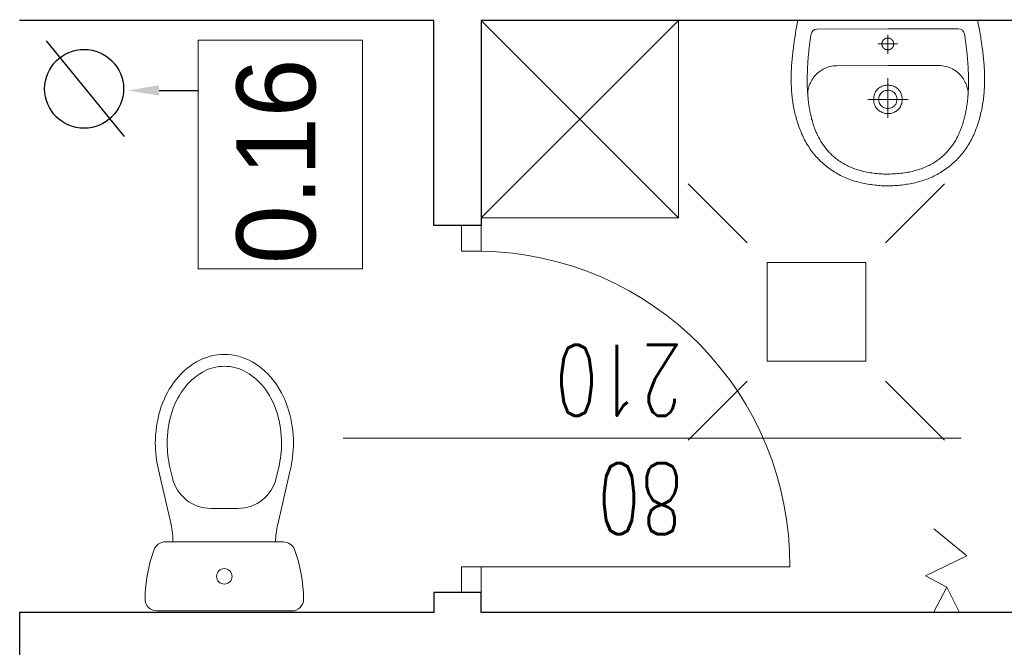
# Model space of a CAD drawing. Header units: millimetres. Extents: x -2948 to 78628, y 64669 to 215420.
# Tile 99 of 256: x 56143 to 56393, y 93497 to 93656. Entities that reach past the tile are written whole.
import ezdxf
from ezdxf.enums import TextEntityAlignment as Align

# ---------------------------------------------------------------- set-up
doc = ezdxf.new("R2010")
doc.units = ezdxf.units.MM
for name, color, linetype, lineweight in [('meble inst', 240, 'Continuous', 5), ('NOWE SCIANY', 3, 'Continuous', 13), ('OPIS', 2, 'Continuous', 13), ('P_POMOC', 1, 'Continuous', 5), ('pomiwszczenia', 95, 'Continuous', 20), ('POMOC', 1, 'Continuous', 13), ('SCIANY', 7, 'Continuous', 30), ('WYMIAR', 5, 'Continuous', 13), ('WYPOSAZENIE_SANITARNE', 122, 'Continuous', 5), ('ŚCIANY', 7, 'Continuous', 30)]:
    doc.layers.add(name, color=color, linetype=linetype, lineweight=lineweight)
doc.styles.add('CP_ATTR', font='ROMANS.SHX')
doc.styles.add('style2', font='romans.shx', dxfattribs={"width": 0.7})
doc.dimstyles.new('100', dxfattribs={"dimscale": 80, "dimtxt": 0.2, "dimasz": 0.2, "dimexe": 1.25, "dimexo": 0.625, "dimgap": 0.05, "dimtad": 1, "dimdec": 0, "dimdsep": 46, "dimlunit": 6, "dimtxsty": 'style2', "dimblk1": 'TICK', "dimblk2": 'TICK', "dimsah": 1, "dimcen": 0.2, "dimse1": 1, "dimse2": 1, "dimclrd": 256, "dimclrt": 2, "dimadec": 0, "dimazin": 0, "dimtfac": 1, "dimtdec": 0, "dimtix": 1, "dimtmove": 1, "dimatfit": 0, "dimldrblk": 'DOTSMALL', "dimfxl": 1, "dimtolj": 1, "dimtzin": 0, "dimarcsym": 0})

# ---------------------------------------------------------------- blocks, each defined once
blk = doc.blocks.new('A$C48A16FC9')
at = {"layer": 'WYPOSAZENIE_SANITARNE'}
for p, q in [((-13.67, 35.98), (20.52, 35.98)), ((18.4, 18.48), (-11.55, 18.48)), ((-13.28, 0.27), (-10.09, 14.1)), ((20.13, 0.27), (16.94, 14.1)), ((0, 10), (6.85, 10)), ((-10.36, -0.41), (-9.74, 2.25)), ((17.21, -0.41), (16.6, 2.25))]:
    blk.add_line(p, q, dxfattribs=at)
for points in [[(-14.07, -6.52, 0.072039), (-12.86, -14.86, 0.083339), (-9.48, -21.8, 0.106661), (-3.63, -27.12, 0.132138), (3.43, -29.02, 0.132138), (10.48, -27.12, 0.106661), (16.33, -21.8, 0.083339), (19.72, -14.86, 0.072039), (20.93, -6.52, 0.05824), (20.13, 0.27, 0.083339)], [(-13.28, 0.27, 0.05824), (-14.07, -6.52, 0.072039)], [(-10.36, -0.43, 0.05824), (-11.07, -6.52, 0.05824)], [(-11.07, -6.52, 0.072039), (-9.99, -14.01, 0.083339), (-7.04, -20.05, 0.106661), (-2.12, -24.52, 0.132138), (3.43, -26.02, 0.132138), (8.98, -24.52, 0.106661), (13.89, -20.05, 0.083339), (16.84, -14.01, 0.072039), (17.93, -6.52, 0.05824), (17.21, -0.43, 0.05824)]]:
    blk.add_lwpolyline(points, format="xyb", dxfattribs=at)
blk.add_circle((3.43, 27.23), 1.96, dxfattribs=at)
for centre, radius, start, end in [((-13.67, 32.98), 3, 90, 180.5376), ((20.52, 32.98), 3, 359.4624, 90), ((20.33, 33.3), 37, 180.5376, 200.3417), ((-13.48, 33.3), 37, 339.6583, 359.4624), ((-11.55, 21.48), 3, 200.3417, 270), ((18.4, 21.48), 3, 270, 339.6583), ((-29.57, 18.6), 20, 346.9953, 359.6717), ((36.43, 18.6), 20, 180.3283, 193.0047), ((0, 0), 10, 90, 166.9953), ((6.85, 0), 10, 13.0047, 90)]:
    blk.add_arc(centre, radius, start, end, dxfattribs=at)
blk = doc.blocks.new('A$C17BC5D8D')
at = {"layer": 'WYPOSAZENIE_SANITARNE'}
blk.add_line((3.81, -7.43), (3.81, -7.43), dxfattribs=at)
for points in [[(-2.19, 13.82), (-2.19, -8.88), (-2.19, -31.68), (-1.76, -31.78), (-1.34, -31.87), (-0.91, -31.96), (-0.47, -32.04), (-0.04, -32.12), (0.4, -32.2), (0.84, -32.27), (1.28, -32.35), (1.73, -32.42), (2.17, -32.48), (2.61, -32.55), (3.06, -32.61), (3.5, -32.67), (3.94, -32.73), (4.39, -32.79), (4.83, -32.85), (5.26, -32.91), (5.7, -32.97), (6.13, -33.02), (6.56, -33.08), (6.98, -33.13), (7.4, -33.17), (7.82, -33.21), (8.24, -33.25), (8.67, -33.28), (9.09, -33.31), (9.51, -33.34), (9.93, -33.37), (10.36, -33.39), (10.78, -33.4), (11.2, -33.42), (11.63, -33.43), (12.05, -33.44), (12.47, -33.44), (12.9, -33.44), (13.32, -33.43), (13.74, -33.43), (14.17, -33.41), (14.59, -33.4), (15.01, -33.38), (15.43, -33.35), (15.86, -33.32), (16.28, -33.29), (16.7, -33.25), (17.12, -33.21), (17.54, -33.16), (17.96, -33.11), (18.37, -33.05), (18.79, -32.99), (19.21, -32.92), (19.62, -32.85), (20.04, -32.77), (20.45, -32.69), (20.87, -32.61), (21.28, -32.51), (21.69, -32.42), (22.1, -32.31), (22.51, -32.21), (22.91, -32.09), (23.32, -31.97), (23.72, -31.85), (24.13, -31.72), (24.53, -31.58), (24.93, -31.44), (25.33, -31.29), (25.72, -31.14), (26.12, -30.98), (26.51, -30.81), (26.9, -30.64), (26.9, -30.64), (27.31, -30.45), (27.7, -30.26), (28.1, -30.06), (28.48, -29.85), (28.86, -29.64), (29.24, -29.42), (29.61, -29.19), (29.97, -28.95), (30.33, -28.71), (30.68, -28.47), (31.02, -28.21), (31.36, -27.95), (31.7, -27.68), (32.03, -27.41), (32.35, -27.13), (32.66, -26.84), (32.97, -26.55), (33.28, -26.24), (33.58, -25.94), (33.87, -25.62), (34.16, -25.3), (34.44, -24.97), (34.72, -24.63), (34.99, -24.29), (35.26, -23.93), (35.52, -23.58), (35.77, -23.21), (36.02, -22.84), (36.27, -22.46), (36.49, -22.1), (36.71, -21.74), (36.92, -21.37), (37.12, -21), (37.31, -20.62), (37.5, -20.23), (37.67, -19.84), (37.84, -19.45), (38, -19.05), (38.15, -18.65), (38.29, -18.25), (38.43, -17.84), (38.56, -17.43), (38.68, -17.01), (38.79, -16.59), (38.9, -16.17), (39, -15.75), (39.1, -15.33), (39.18, -14.9), (39.27, -14.48), (39.34, -14.05), (39.41, -13.62), (39.47, -13.19), (39.53, -12.76), (39.58, -12.33), (39.63, -11.9), (39.67, -11.47), (39.71, -11.05), (39.74, -10.62), (39.77, -10.19), (39.79, -9.77), (39.8, -9.35), (39.82, -8.93), (39.82, -8.93), (39.8, -8.51), (39.79, -8.08), (39.77, -7.66), (39.74, -7.23), (39.71, -6.81), (39.67, -6.38), (39.63, -5.95), (39.58, -5.52), (39.53, -5.09), (39.47, -4.66), (39.41, -4.23), (39.34, -3.8), (39.27, -3.38), (39.18, -2.95), (39.1, -2.52), (39, -2.1), (38.9, -1.68), (38.79, -1.26), (38.68, -0.84), (38.56, -0.43), (38.43, -0.01), (38.29, 0.39), (38.15, 0.8), (38, 1.2), (37.84, 1.6), (37.67, 1.99), (37.5, 2.38), (37.31, 2.77), (37.12, 3.14), (36.92, 3.52), (36.71, 3.89), (36.49, 4.25), (36.27, 4.61), (36.27, 4.61), (36.02, 4.99), (35.77, 5.36), (35.52, 5.72), (35.26, 6.08), (34.99, 6.43), (34.72, 6.78), (34.44, 7.11), (34.16, 7.44), (33.87, 7.77), (33.58, 8.08), (33.28, 8.39), (32.97, 8.69), (32.66, 8.99), (32.35, 9.28), (32.03, 9.56), (31.7, 9.83), (31.36, 10.1), (31.02, 10.36), (30.68, 10.61), (30.33, 10.86), (29.97, 11.1), (29.61, 11.34), (29.24, 11.56), (28.86, 11.78), (28.48, 12), (28.1, 12.2), (27.7, 12.4), (27.31, 12.6), (26.9, 12.78), (26.9, 12.78), (26.51, 12.96), (26.12, 13.12), (25.72, 13.28), (25.33, 13.44), (24.93, 13.59), (24.53, 13.73), (24.13, 13.86), (23.72, 14), (23.32, 14.12), (22.91, 14.24), (22.51, 14.35), (22.1, 14.46), (21.69, 14.56), (21.28, 14.66), (20.87, 14.75), (20.45, 14.84), (20.04, 14.92), (19.62, 15), (19.21, 15.07), (18.79, 15.14), (18.37, 15.2), (17.96, 15.25), (17.54, 15.31), (17.12, 15.35), (16.7, 15.4), (16.28, 15.43), (15.86, 15.47), (15.43, 15.5), (15.01, 15.52), (14.59, 15.54), (14.17, 15.56), (13.74, 15.57), (13.32, 15.58), (12.9, 15.59), (12.47, 15.59), (12.05, 15.58), (11.63, 15.58), (11.2, 15.57), (10.78, 15.55), (10.36, 15.53), (9.93, 15.51), (9.51, 15.49), (9.09, 15.46), (8.67, 15.43), (8.24, 15.4), (7.82, 15.36), (7.4, 15.32), (6.98, 15.27), (6.56, 15.23), (6.56, 15.23), (6.13, 15.17), (5.7, 15.11), (5.26, 15.06), (4.83, 15), (4.39, 14.94), (3.94, 14.88), (3.5, 14.82), (3.06, 14.76), (2.61, 14.69), (2.17, 14.63), (1.73, 14.56), (1.28, 14.49), (0.84, 14.42), (0.4, 14.34), (-0.04, 14.27), (-0.47, 14.18), (-0.91, 14.1), (-1.34, 14.01), (-1.76, 13.92)], [(36.8, -8.93), (36.8, -8.44), (36.78, -7.96), (36.76, -7.49), (36.73, -7.02), (36.7, -6.57), (36.66, -6.12), (36.61, -5.67), (36.56, -5.24), (36.5, -4.81), (36.44, -4.38), (36.37, -3.97), (36.29, -3.56), (36.21, -3.16), (36.12, -2.76), (36.02, -2.38), (35.92, -1.99), (35.81, -1.62), (35.7, -1.25), (35.59, -0.89), (35.46, -0.53), (35.33, -0.19), (35.2, 0.16), (35.06, 0.49), (34.92, 0.82), (34.77, 1.15), (34.61, 1.47), (34.45, 1.78), (34.29, 2.08), (34.12, 2.38), (33.95, 2.68), (33.77, 2.96), (33.58, 3.25), (33.4, 3.52), (33.2, 3.79), (33.01, 4.06), (32.8, 4.32), (32.6, 4.57), (32.39, 4.82), (32.17, 5.06), (31.95, 5.3), (31.73, 5.53), (31.5, 5.75), (31.27, 5.98), (31.04, 6.19), (30.8, 6.4), (30.56, 6.61), (30.31, 6.81), (30.06, 7), (29.81, 7.19), (29.55, 7.38), (29.29, 7.56), (29.02, 7.74), (28.76, 7.91), (28.49, 8.07), (28.21, 8.24), (27.93, 8.39), (27.65, 8.54), (27.37, 8.69), (27.09, 8.84), (26.8, 8.98), (26.5, 9.11), (26.21, 9.24), (25.91, 9.37), (25.61, 9.49), (25.31, 9.61), (25.01, 9.72), (24.7, 9.83), (24.39, 9.94), (24.08, 10.04), (23.76, 10.14), (23.45, 10.23), (23.13, 10.32), (22.81, 10.41), (22.48, 10.49), (22.16, 10.57), (21.83, 10.64), (21.5, 10.72), (21.17, 10.78), (20.84, 10.85), (20.51, 10.91), (20.18, 10.97), (19.84, 11.02), (19.5, 11.08), (19.16, 11.12), (18.82, 11.17), (18.48, 11.21), (18.14, 11.25), (17.8, 11.29), (17.45, 11.32), (17.11, 11.35), (16.76, 11.38), (16.41, 11.4), (16.06, 11.43), (15.72, 11.45), (15.37, 11.46), (15.02, 11.48), (14.67, 11.49), (14.32, 11.5), (13.97, 11.51), (13.61, 11.51), (13.26, 11.51), (12.91, 11.51), (12.56, 11.51), (12.21, 11.51), (11.86, 11.5), (11.5, 11.49), (11.15, 11.48), (10.8, 11.47), (10.45, 11.45), (10.1, 11.44), (9.75, 11.42), (9.4, 11.4), (9.05, 11.38), (8.7, 11.36), (8.36, 11.33), (8.01, 11.31), (7.66, 11.28), (7.32, 11.25), (6.97, 11.22), (6.63, 11.19), (6.29, 11.15), (5.95, 11.12), (5.61, 11.08), (5.27, 11.05), (4.93, 11.01), (4.6, 10.97), (4.26, 10.93), (3.93, 10.89), (3.6, 10.85), (3.27, 10.8), (2.94, 10.76), (2.61, 10.72), (2.29, 10.67), (1.97, 10.63), (1.65, 10.58), (1.33, 10.53), (1.33, 10.53), (0.77, 10.3), (0.38, 9.98), (0.13, 9.53), (0.01, 8.93), (-0.01, -8.93), (0.01, -26.78), (0.13, -27.38), (0.38, -27.83), (0.77, -28.16), (1.33, -28.39), (1.65, -28.43), (1.97, -28.48), (2.29, -28.52), (2.61, -28.57), (2.94, -28.61), (3.27, -28.66), (3.6, -28.7), (3.93, -28.74), (4.26, -28.78), (4.6, -28.82), (4.93, -28.86), (5.27, -28.9), (5.61, -28.93), (5.95, -28.97), (6.29, -29.01), (6.63, -29.04), (6.97, -29.07), (7.32, -29.1), (7.66, -29.13), (8.01, -29.16), (8.36, -29.18), (8.7, -29.21), (9.05, -29.23), (9.4, -29.25), (9.75, -29.27), (10.1, -29.29), (10.45, -29.31), (10.8, -29.32), (11.15, -29.33), (11.5, -29.34), (11.86, -29.35), (12.21, -29.36), (12.56, -29.36), (12.91, -29.37), (13.26, -29.37), (13.61, -29.36), (13.97, -29.36), (14.32, -29.35), (14.67, -29.34), (15.02, -29.33), (15.37, -29.32), (15.72, -29.3), (16.06, -29.28), (16.41, -29.26), (16.76, -29.23), (17.11, -29.2), (17.45, -29.17), (17.8, -29.14), (18.14, -29.1), (18.48, -29.07), (18.82, -29.02), (19.16, -28.98), (19.5, -28.93), (19.84, -28.88), (20.18, -28.82), (20.51, -28.76), (20.84, -28.7), (21.17, -28.64), (21.5, -28.57), (21.83, -28.5), (22.16, -28.42), (22.48, -28.34), (22.81, -28.26), (23.13, -28.17), (23.45, -28.08), (23.76, -27.99), (24.08, -27.89), (24.39, -27.79), (24.7, -27.68), (25.01, -27.57), (25.31, -27.46), (25.61, -27.34), (25.91, -27.22), (26.21, -27.09), (26.5, -26.96), (26.8, -26.83), (27.09, -26.69), (27.37, -26.55), (27.65, -26.4), (27.93, -26.25), (28.21, -26.09), (28.49, -25.93), (28.76, -25.76), (29.02, -25.59), (29.29, -25.41), (29.55, -25.23), (29.81, -25.05), (30.06, -24.86), (30.31, -24.66), (30.56, -24.46), (30.8, -24.26), (31.04, -24.04), (31.27, -23.83), (31.5, -23.61), (31.73, -23.38), (31.95, -23.15), (32.17, -22.91), (32.39, -22.67), (32.6, -22.42), (32.8, -22.17), (33.01, -21.91), (33.2, -21.64), (33.4, -21.37), (33.58, -21.1), (33.77, -20.82), (33.95, -20.53), (34.12, -20.24), (34.29, -19.94), (34.45, -19.63), (34.61, -19.32), (34.77, -19), (34.92, -18.68), (35.06, -18.35), (35.2, -18.01), (35.33, -17.67), (35.46, -17.32), (35.59, -16.96), (35.7, -16.6), (35.81, -16.23), (35.92, -15.86), (36.02, -15.48), (36.12, -15.09), (36.21, -14.69), (36.29, -14.29), (36.37, -13.88), (36.44, -13.47), (36.5, -13.05), (36.56, -12.62), (36.61, -12.18), (36.66, -11.74), (36.7, -11.29), (36.73, -10.83), (36.76, -10.36), (36.78, -9.89), (36.8, -9.41), (36.8, -8.93)], [(3.81, -7.43), (3.79, -7.43), (3.77, -7.43), (3.75, -7.43), (3.73, -7.43), (3.71, -7.43), (3.69, -7.43), (3.67, -7.43), (3.64, -7.44), (3.62, -7.44), (3.6, -7.44), (3.58, -7.44), (3.56, -7.45), (3.54, -7.45), (3.52, -7.46), (3.5, -7.46), (3.48, -7.46), (3.46, -7.47), (3.44, -7.47), (3.42, -7.48), (3.39, -7.49), (3.37, -7.49), (3.35, -7.5), (3.33, -7.5), (3.31, -7.51), (3.29, -7.52), (3.27, -7.53), (3.25, -7.53), (3.23, -7.54), (3.22, -7.55), (3.2, -7.56), (3.18, -7.57), (3.16, -7.58), (3.14, -7.59), (3.12, -7.6), (3.1, -7.61), (3.08, -7.62), (3.06, -7.63), (3.05, -7.64), (3.03, -7.65), (3.01, -7.66), (2.99, -7.67), (2.97, -7.68), (2.96, -7.69), (2.94, -7.71), (2.92, -7.72), (2.9, -7.73), (2.89, -7.75), (2.87, -7.76), (2.85, -7.77), (2.84, -7.79), (2.82, -7.8), (2.81, -7.81), (2.79, -7.83), (2.78, -7.84), (2.76, -7.86), (2.75, -7.87), (2.73, -7.89), (2.72, -7.9), (2.7, -7.92), (2.69, -7.93), (2.67, -7.95), (2.66, -7.97), (2.65, -7.98), (2.63, -8), (2.62, -8.02), (2.61, -8.03), (2.59, -8.05), (2.58, -8.07), (2.57, -8.08), (2.56, -8.1), (2.55, -8.12), (2.54, -8.14), (2.52, -8.16), (2.51, -8.17), (2.5, -8.19), (2.49, -8.21), (2.48, -8.23), (2.47, -8.25), (2.46, -8.27), (2.45, -8.29), (2.45, -8.31), (2.44, -8.33), (2.43, -8.35), (2.42, -8.37), (2.41, -8.39), (2.41, -8.41), (2.4, -8.43), (2.39, -8.45), (2.38, -8.47), (2.38, -8.49), (2.37, -8.51), (2.37, -8.53), (2.36, -8.55), (2.36, -8.57), (2.35, -8.59), (2.35, -8.61), (2.34, -8.63), (2.34, -8.65), (2.33, -8.67), (2.33, -8.69), (2.33, -8.71), (2.32, -8.73), (2.32, -8.76), (2.32, -8.78), (2.32, -8.8), (2.32, -8.82), (2.31, -8.84), (2.31, -8.86), (2.31, -8.88), (2.31, -8.9), (2.31, -8.92), (2.31, -8.95), (2.31, -8.97), (2.31, -8.99), (2.31, -9.01), (2.32, -9.03), (2.32, -9.05), (2.32, -9.07), (2.32, -9.09), (2.32, -9.12), (2.33, -9.14), (2.33, -9.16), (2.33, -9.18), (2.34, -9.2), (2.34, -9.22), (2.35, -9.24), (2.35, -9.26), (2.35, -9.28), (2.36, -9.3), (2.37, -9.32), (2.37, -9.34), (2.38, -9.36), (2.38, -9.38), (2.39, -9.4), (2.4, -9.42), (2.4, -9.44), (2.41, -9.46), (2.42, -9.48), (2.43, -9.5), (2.44, -9.52), (2.44, -9.54), (2.45, -9.56), (2.46, -9.58), (2.47, -9.6), (2.48, -9.62), (2.49, -9.64), (2.5, -9.66), (2.51, -9.67), (2.52, -9.69), (2.53, -9.71), (2.54, -9.73), (2.56, -9.75), (2.57, -9.77), (2.58, -9.78), (2.59, -9.8), (2.6, -9.82), (2.62, -9.83), (2.63, -9.85), (2.64, -9.87), (2.66, -9.88), (2.67, -9.9), (2.68, -9.92), (2.7, -9.93), (2.71, -9.95), (2.73, -9.96), (2.74, -9.98), (2.76, -9.99), (2.77, -10.01), (2.79, -10.02), (2.8, -10.04), (2.82, -10.05), (2.84, -10.07), (2.85, -10.08), (2.87, -10.09), (2.88, -10.11), (2.9, -10.12), (2.92, -10.13), (2.94, -10.14), (2.95, -10.16), (2.97, -10.17), (2.99, -10.18), (3.01, -10.19), (3.02, -10.2), (3.04, -10.21), (3.06, -10.22), (3.08, -10.24), (3.1, -10.25), (3.12, -10.26), (3.13, -10.27), (3.15, -10.27), (3.17, -10.28), (3.19, -10.29), (3.21, -10.3), (3.23, -10.31), (3.25, -10.32), (3.27, -10.33), (3.29, -10.33), (3.31, -10.34), (3.33, -10.35), (3.35, -10.35), (3.37, -10.36), (3.39, -10.37), (3.41, -10.37), (3.43, -10.38), (3.45, -10.38), (3.47, -10.39), (3.49, -10.39), (3.51, -10.4), (3.54, -10.4), (3.56, -10.4), (3.58, -10.41), (3.6, -10.41), (3.62, -10.41), (3.64, -10.42), (3.66, -10.42), (3.68, -10.42), (3.7, -10.42), (3.73, -10.42), (3.75, -10.43), (3.77, -10.43), (3.79, -10.43), (3.81, -10.43), (3.83, -10.43), (3.85, -10.43), (3.87, -10.43), (3.9, -10.42), (3.92, -10.42), (3.94, -10.42), (3.96, -10.42), (3.98, -10.42), (4, -10.41), (4.02, -10.41), (4.04, -10.41), (4.06, -10.41), (4.08, -10.4), (4.11, -10.4), (4.13, -10.39), (4.15, -10.39), (4.17, -10.38), (4.19, -10.38), (4.21, -10.37), (4.23, -10.37), (4.25, -10.36), (4.27, -10.36), (4.29, -10.35), (4.31, -10.34), (4.33, -10.33), (4.35, -10.33), (4.37, -10.32), (4.39, -10.31), (4.41, -10.3), (4.43, -10.29), (4.45, -10.29), (4.47, -10.28), (4.49, -10.27), (4.5, -10.26), (4.52, -10.25), (4.54, -10.24), (4.56, -10.23), (4.58, -10.22), (4.6, -10.2), (4.61, -10.19), (4.63, -10.18), (4.65, -10.17), (4.67, -10.16), (4.69, -10.15), (4.7, -10.13), (4.72, -10.12), (4.74, -10.11), (4.75, -10.09), (4.77, -10.08), (4.79, -10.07), (4.8, -10.05), (4.82, -10.04), (4.83, -10.03), (4.85, -10.01), (4.86, -10), (4.88, -9.98), (4.89, -9.97), (4.91, -9.95), (4.92, -9.93), (4.94, -9.92), (4.95, -9.9), (4.96, -9.89), (4.98, -9.87), (4.99, -9.85), (5, -9.84), (5.02, -9.82), (5.03, -9.8), (5.04, -9.79), (5.05, -9.77), (5.07, -9.75), (5.08, -9.73), (5.09, -9.71), (5.1, -9.7), (5.11, -9.68), (5.12, -9.66), (5.13, -9.64), (5.14, -9.62), (5.15, -9.6), (5.16, -9.58), (5.17, -9.57), (5.18, -9.55), (5.19, -9.53), (5.2, -9.51), (5.2, -9.49), (5.21, -9.47), (5.22, -9.45), (5.23, -9.43), (5.23, -9.41), (5.24, -9.39), (5.25, -9.37), (5.25, -9.35), (5.26, -9.33), (5.26, -9.31), (5.27, -9.29), (5.27, -9.27), (5.28, -9.24), (5.28, -9.22), (5.29, -9.2), (5.29, -9.18), (5.29, -9.16), (5.3, -9.14), (5.3, -9.12), (5.3, -9.1), (5.3, -9.08), (5.31, -9.06), (5.31, -9.03), (5.31, -9.01), (5.31, -8.99), (5.31, -8.97), (5.31, -8.95), (5.31, -8.93), (5.31, -8.91), (5.31, -8.89), (5.31, -8.86), (5.31, -8.84), (5.31, -8.82), (5.31, -8.8), (5.31, -8.78), (5.3, -8.76), (5.3, -8.74), (5.3, -8.72), (5.29, -8.7), (5.29, -8.67), (5.29, -8.65), (5.28, -8.63), (5.28, -8.61), (5.27, -8.59), (5.27, -8.57), (5.26, -8.55), (5.26, -8.53), (5.25, -8.51), (5.25, -8.49), (5.24, -8.47), (5.23, -8.45), (5.23, -8.43), (5.22, -8.41), (5.21, -8.39), (5.2, -8.37), (5.2, -8.35), (5.19, -8.33), (5.18, -8.31), (5.17, -8.29), (5.16, -8.27), (5.15, -8.25), (5.14, -8.23), (5.13, -8.22), (5.12, -8.2), (5.11, -8.18), (5.1, -8.16), (5.09, -8.14), (5.08, -8.12), (5.07, -8.11), (5.06, -8.09), (5.04, -8.07), (5.03, -8.05), (5.02, -8.04), (5.01, -8.02), (4.99, -8), (4.98, -7.99), (4.97, -7.97), (4.95, -7.95), (4.94, -7.94), (4.93, -7.92), (4.91, -7.91), (4.9, -7.89), (4.88, -7.87), (4.87, -7.86), (4.85, -7.84), (4.84, -7.83), (4.82, -7.82), (4.8, -7.8), (4.79, -7.79), (4.77, -7.77), (4.76, -7.76), (4.74, -7.75), (4.72, -7.73), (4.71, -7.72), (4.69, -7.71), (4.67, -7.7), (4.65, -7.68), (4.64, -7.67), (4.62, -7.66), (4.6, -7.65), (4.58, -7.64), (4.56, -7.63), (4.55, -7.62), (4.53, -7.61), (4.51, -7.6), (4.49, -7.59), (4.47, -7.58), (4.45, -7.57), (4.43, -7.56), (4.41, -7.55), (4.39, -7.54), (4.37, -7.54), (4.35, -7.53), (4.33, -7.52), (4.31, -7.51), (4.29, -7.51), (4.27, -7.5), (4.25, -7.49), (4.23, -7.49), (4.21, -7.48), (4.19, -7.48), (4.17, -7.47), (4.15, -7.47), (4.13, -7.46), (4.11, -7.46), (4.09, -7.45), (4.07, -7.45), (4.05, -7.44), (4.03, -7.44), (4, -7.44), (3.98, -7.44), (3.96, -7.43), (3.94, -7.43), (3.92, -7.43), (3.9, -7.43), (3.88, -7.43), (3.86, -7.43), (3.84, -7.43), (3.81, -7.43)], [(17.86, -5.33), (18.22, -5.34), (18.57, -5.38), (18.89, -5.45), (19.19, -5.54), (19.47, -5.65), (19.74, -5.79), (19.99, -5.94), (20.21, -6.11), (20.42, -6.3), (20.61, -6.5), (20.78, -6.72), (20.93, -6.95), (21.06, -7.19), (21.18, -7.44), (21.27, -7.7), (21.35, -7.97), (21.41, -8.24), (21.44, -8.51), (21.46, -8.79), (21.46, -9.07), (21.44, -9.34), (21.41, -9.62), (21.35, -9.89), (21.27, -10.15), (21.18, -10.41), (21.06, -10.66), (20.93, -10.9), (20.78, -11.13), (20.61, -11.35), (20.42, -11.55), (20.21, -11.74), (19.98, -11.91), (19.74, -12.07), (19.47, -12.2), (19.19, -12.31), (18.89, -12.41), (18.56, -12.47), (18.22, -12.51), (17.86, -12.53), (17.5, -12.51), (17.16, -12.47), (16.84, -12.41), (16.54, -12.31), (16.25, -12.2), (15.99, -12.07), (15.74, -11.91), (15.52, -11.74), (15.31, -11.55), (15.12, -11.35), (14.95, -11.13), (14.8, -10.9), (14.66, -10.66), (14.55, -10.41), (14.46, -10.15), (14.38, -9.88), (14.32, -9.61), (14.28, -9.34), (14.27, -9.06), (14.27, -8.79), (14.28, -8.51), (14.32, -8.24), (14.38, -7.97), (14.46, -7.7), (14.55, -7.44), (14.66, -7.19), (14.8, -6.95), (14.95, -6.72), (15.12, -6.5), (15.31, -6.3), (15.52, -6.11), (15.74, -5.94), (15.99, -5.79), (16.25, -5.65), (16.54, -5.54), (16.84, -5.45), (17.16, -5.38), (17.5, -5.34), (17.86, -5.33)], [(17.86, -6.63), (18.23, -6.65), (18.57, -6.72), (18.87, -6.82), (19.14, -6.97), (19.38, -7.14), (19.59, -7.35), (19.77, -7.57), (19.91, -7.82), (20.02, -8.08), (20.1, -8.36), (20.15, -8.64), (20.16, -8.93), (20.15, -9.21), (20.1, -9.5), (20.02, -9.77), (19.91, -10.03), (19.76, -10.28), (19.59, -10.51), (19.38, -10.71), (19.14, -10.89), (18.87, -11.03), (18.57, -11.14), (18.23, -11.2), (17.86, -11.23), (17.5, -11.2), (17.16, -11.14), (16.86, -11.03), (16.59, -10.89), (16.35, -10.71), (16.14, -10.51), (15.96, -10.28), (15.82, -10.03), (15.71, -9.77), (15.63, -9.5), (15.58, -9.21), (15.56, -8.93), (15.58, -8.64), (15.63, -8.36), (15.71, -8.08), (15.82, -7.82), (15.96, -7.57), (16.14, -7.35), (16.35, -7.14), (16.59, -6.97), (16.86, -6.82), (17.16, -6.72), (17.5, -6.65), (17.86, -6.63)]]:
    blk.add_lwpolyline(points, close=True, dxfattribs=at)
for points in [[(16.87, 11.37), (16.57, 11.39), (16.26, 11.39), (15.94, 11.38), (15.62, 11.34), (15.28, 11.28), (14.95, 11.2), (14.61, 11.1), (14.27, 10.99), (13.93, 10.85), (13.6, 10.7), (13.26, 10.52), (12.93, 10.33), (12.61, 10.12), (12.29, 9.89), (11.98, 9.65), (11.68, 9.38), (11.4, 9.1), (11.12, 8.81), (10.86, 8.49), (10.62, 8.16), (10.39, 7.81), (10.18, 7.45), (9.99, 7.07), (9.82, 6.67), (9.67, 6.26), (9.54, 5.83), (9.45, 5.39), (9.37, 4.93), (9.33, 4.46), (9.31, 3.97)], [(9.31, 3.97), (9.31, -8.93), (9.31, -21.83)], [(17.89, -3.84), (17.89, -14.02)], [(3.81, -11.36), (3.81, -6.49)], [(6.34, -8.93), (1.5, -8.93)], [(22.54, -8.93), (12.53, -8.93)], [(9.31, -21.83), (9.33, -22.31), (9.37, -22.78), (9.45, -23.24), (9.54, -23.68), (9.67, -24.11), (9.82, -24.52), (9.99, -24.92), (10.18, -25.3), (10.39, -25.66), (10.62, -26.01), (10.86, -26.34), (11.12, -26.66), (11.4, -26.96), (11.68, -27.24), (11.98, -27.5), (12.29, -27.75), (12.61, -27.97), (12.93, -28.18), (13.26, -28.38), (13.6, -28.55), (13.93, -28.7), (14.27, -28.84), (14.61, -28.96), (14.95, -29.05), (15.28, -29.13), (15.62, -29.19), (15.94, -29.23), (16.26, -29.25), (16.57, -29.24), (16.87, -29.22)]]:
    blk.add_lwpolyline(points, dxfattribs=at)
blk = doc.blocks.new('2DHSN_724_5an68yu')
for p, q in [((-17.5, 17.51), (-32.5, 32.51)), ((17.5, 17.51), (32.5, 32.51)), ((-17.5, -17.51), (-32.5, -32.51)), ((17.5, -17.51), (32.5, -32.51))]:
    blk.add_line(p, q)
blk.add_lwpolyline([(-12.5, 12.5), (12.5, 12.5), (12.5, -12.5), (-12.5, -12.5)], close=True)
at = {"linetype": 'ByBlock', "style": 'CP_ATTR', "flags": 9}
for tag, p in [('NAME', (-9.19, -1.83)), ('FLOW', (-9.19, -1.83)), ('CHARACTER', (-9.19, -1.84)), ('NUMBER', (-9.19, -1.85)), ('TEMPERATURE', (-9.19, -1.85)), ('PRODUCT-TYPE', (-9.19, -1.86)), ('ORDER-NO', (-9.19, -1.87)), ('PN', (-9.18, -1.83)), ('OTHER', (-9.18, -1.83)), ('PRODUCER', (-9.17, -1.83)), ('ARTICLE', (-9.16, -1.83)), ('VOLTAGE', (-9.16, -1.85)), ('WEIGHT', (-9.15, -1.84)), ('GROUP', (-9.15, -1.85)), ('POWER', (-9.15, -1.87)), ('DN', (-9.14, -1.86))]:
    blk.add_attdef(tag, text='', height=0.00005, dxfattribs=at).set_placement(p, align=Align.MIDDLE_LEFT)
blk = doc.blocks.new('TICK')
at = {"color": 5}
for p, q in [((0, -0.75), (0, 0.75)), ((-1, 0), (1, 0))]:
    blk.add_line(p, q, dxfattribs=at)
at = {"const_width": 0.1}
blk.add_lwpolyline([(-0.354, -0.354), (0.354, 0.354)], dxfattribs=at)
blk = doc.blocks.new('*D1220')
at = {"layer": 'Defpoints', "color": 0, "ltscale": 2, "transparency": 16777216}
for p in [(55415.52, 93686.17), (56153.73, 93686.17), (56153.73, 93656.17)]:
    blk.add_point(p, dxfattribs=at)
at = {"layer": 'WYMIAR', "lineweight": -2, "ltscale": 2, "transparency": 16777216}
for p, q in [((55415.52, 93702.17), (55415.52, 93718.17)), ((55415.52, 93656.17), (55415.52, 93686.17)), ((55415.52, 93640.17), (55415.52, 93624.17))]:
    blk.add_line(p, q, dxfattribs=at)
at = {"layer": 'WYMIAR', "lineweight": -2, "ltscale": 2, "transparency": 16777216, "xscale": 16, "yscale": 16, "zscale": 16}
for p, rotation in [((55415.52, 93686.17), 270), ((55415.52, 93656.17), 90)]:
    blk.add_blockref('TICK', p, dxfattribs=dict(at, rotation=rotation))
at = {"layer": 'WYMIAR', "color": 2, "ltscale": 2, "transparency": 16777216, "insert": (55403.52, 93671.17), "char_height": 16, "attachment_point": 5, "rotation": 90, "style": 'style2'}
blk.add_mtext('\\A1;30', dxfattribs=at)
blk = doc.blocks.new('_DotSmall')
at = {"layer": 'OPIS', "color": 0, "const_width": 0.5}
blk.add_lwpolyline([(-0.0625, 0, 1), (0.0625, 0, 1)], format="xyb", close=True, dxfattribs=at)

msp = doc.modelspace()

# ---------------------------------------------------------------- linework, layer by layer
for p, q in [((56150.08, 93650.96), (56169.8, 93626.71)), ((56178.68, 93638.42), (56188.54, 93638.42))]:
    msp.add_line(p, q)
msp.add_circle((56159.66, 93638.83), 10)
msp.add_solid([(56178.68, 93637.1), (56178.68, 93639.73), (56170.8, 93638.42)])
at = {"layer": 'meble inst', "lineweight": 5, "ltscale": 0.02}
for p, q in [((56383.37, 93520.49), (56375.03, 93527.34)), ((56372.95, 93515.4), (56383.37, 93520.49)), ((56378.32, 93512.52), (56372.95, 93515.4)), ((56378.32, 93512.52), (56374.92, 93506.17)), ((56381.56, 93506.17), (56378.32, 93512.52))]:
    msp.add_line(p, q, dxfattribs=at)
at = {"layer": 'NOWE SCIANY'}
for p, q in [((56255.34, 93604.18), (56255.34, 93597.68)), ((56260.34, 93604.18), (56260.34, 93597.68)), ((56260.34, 93597.68), (56255.34, 93597.68)), ((56255.34, 93517.67), (56255.34, 93511.17)), ((56260.34, 93517.67), (56255.34, 93517.67)), ((56260.34, 93517.67), (56260.34, 93511.17))]:
    msp.add_line(p, q, dxfattribs=at)
at = {"layer": 'NOWE SCIANY', "ltscale": 2}
msp.add_line((56260.34, 93517.67), (56338.62, 93517.67), dxfattribs=at)
at = {"layer": 'NOWE SCIANY'}
for points in [[(56260.34, 93604.18), (56248.34, 93604.18)], [(56256.34, 93511.17), (56260.34, 93511.17), (56248.34, 93511.17)]]:
    msp.add_lwpolyline(points, dxfattribs=at)
at = {"layer": 'NOWE SCIANY', "ltscale": 2}
msp.add_lwpolyline([(56260.34, 93506.17), (56260.34, 93511.17), (56248.34, 93511.17)], dxfattribs=at)
msp.add_arc((56259.16, 93518.36), 79.33, 359.4999, 89.2461, dxfattribs=at)
at = {"layer": 'P_POMOC', "ltscale": 2}
msp.add_lwpolyline([(56260.34, 93656.17), (56310.34, 93656.17), (56310.34, 93606.17), (56260.34, 93606.17), (56260.34, 93656.17), (56310.34, 93606.17), (56260.34, 93606.17), (56310.34, 93656.17)], dxfattribs=at)
at = {"layer": 'pomiwszczenia'}
msp.add_lwpolyline([(56188.54, 93593.24), (56188.54, 93651.13), (56230.23, 93651.13), (56230.23, 93593.24)], close=True, dxfattribs=at)
at = {"layer": 'POMOC'}
msp.add_line((56381.91, 93550.27), (56225.34, 93550.27), dxfattribs=at)
at = {"layer": 'SCIANY', "ltscale": 2}
for points in [[(56248.34, 93604.18), (56248.34, 93656.17)], [(56260.34, 93656.17), (56260.34, 93604.18), (56248.34, 93604.18)], [(56424.34, 93209.65), (56436.34, 93209.65), (56436.34, 93511.63), (56424.43, 93511.62), (56424.43, 93506.17), (56260.34, 93506.17), (56260.34, 93511.17), (56248.34, 93511.17), (56248.34, 93506.17), (56143.33, 93506.17), (56143.33, 93494.17), (56424.34, 93494.17), (56424.34, 93209.65)]]:
    msp.add_lwpolyline(points, dxfattribs=at)
at = {"layer": 'ŚCIANY', "ltscale": 2}
for p, q in [((56248.34, 93656.17), (56143.33, 93656.17)), ((56327.83, 93656.17), (56260.34, 93656.17)), ((56424.34, 93656.17), (56327.83, 93656.17))]:
    msp.add_line(p, q, dxfattribs=at)

# ---------------------------------------------------------------- block references
at = {"layer": 'meble inst', "lineweight": 5, "ltscale": 0.02, "xscale": -1, "rotation": 270}
msp.add_blockref('2DHSN_724_5an68yu', (56345.25, 93582.28), dxfattribs=at)
at = {"layer": 'WYPOSAZENIE_SANITARNE', "xscale": -1, "rotation": 90.12964150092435}
msp.add_blockref('A$C17BC5D8D', (56354.42, 93654.01), dxfattribs=at)
at = {"layer": 'WYPOSAZENIE_SANITARNE', "rotation": 179.9707111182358}
msp.add_blockref('A$C48A16FC9', (56198.64, 93542.51), dxfattribs=at)

# ---------------------------------------------------------------- texts
at = {"layer": 'NOWE SCIANY', "linetype": 'Continuous', "ltscale": 0.2, "insert": (56311.45, 93525.98), "char_height": 18, "width": 280.1371, "attachment_point": 1, "rotation": 179.9915, "style": 'style2'}
msp.add_mtext('80\\P210', dxfattribs=at)
at = {"layer": 'pomiwszczenia', "insert": (56208.43, 93620.47), "char_height": 20, "attachment_point": 5, "rotation": 90}
msp.add_mtext_dynamic_manual_height_columns('0.16', width=0.7657, gutter_width=4.5, heights=[0], dxfattribs=at)

# ---------------------------------------------------------------- dimensions: what is measured, and where the dimension line sits
at = {"layer": 'WYMIAR', "ltscale": 2}
dim = msp.add_linear_dim(base=(55415.52, 93686.17), p1=(56153.73, 93656.17), p2=(56153.73, 93686.17), angle=90, dimstyle='100', dxfattribs=at)
dim.commit()
dim.dimension.update_dxf_attribs({"geometry": '*D1220', "text_midpoint": (55403.52, 93671.17)})

doc.saveas('drawing.dxf')
